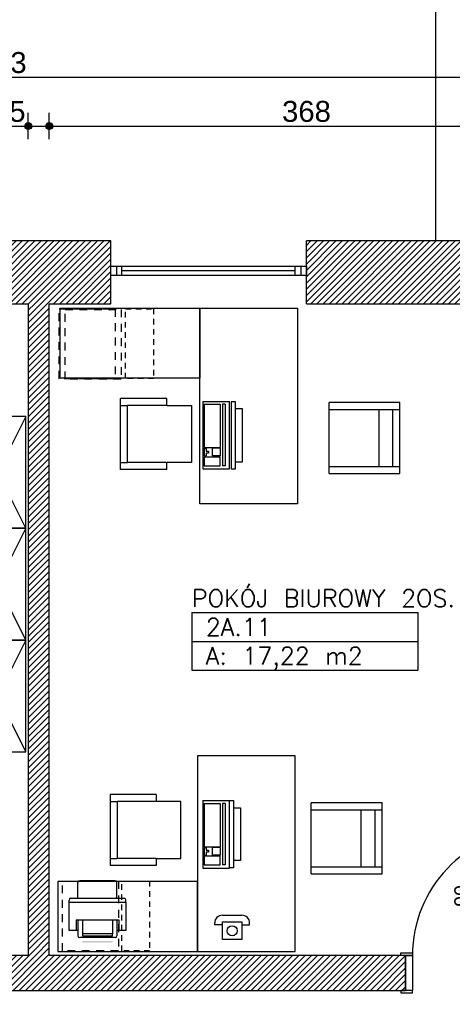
# Model space of a CAD drawing. Header units: inches. Extents: x 18535 to 24863, y 1480 to 5800.
# Tile 8 of 24: x 20778 to 21087, y 2915 to 3619. Entities that reach past the tile are written whole.
import ezdxf
from ezdxf.enums import TextEntityAlignment as Align

# ---------------------------------------------------------------- set-up
doc = ezdxf.new("R2010")
doc.units = ezdxf.units.IN
doc.header["$MEASUREMENT"] = 0
doc.linetypes.add('Przerywana 2 (2)', pattern=[11, 6, -5])
for name, color, linetype in [('_T elektryczne', 7, 'Continuous'), ('_T meble', 7, 'Continuous'), ('_T sciany', 7, 'Continuous'), ('AA_PRZ_SCIANY_030', 7, 'Continuous'), ('ArchiCAD', 7, 'Continuous'), ('Window-Door Markers', 7, 'Continuous')]:
    doc.layers.add(name, color=color, linetype=linetype)
doc.styles.add('GENERATED_STYLE_13', font='txt')
doc.styles.add('GENERATED_STYLE_8', font='txt')
doc.styles.add('GENERATED_STYLE_9', font='arial.ttf')
doc.styles.get("Standard").update_dxf_attribs({"font": 'txt', "bigfont": 'BIGFONT.SHX'})
doc.dimstyles.new('Dimstyle_4', dxfattribs={"dimtxt": 15, "dimasz": 9.5, "dimexe": 0.18, "dimexo": 0.5, "dimgap": 0.09, "dimtad": 1, "dimtih": 1, "dimtoh": 1, "dimdec": 0, "dimzin": 0, "dimdsep": 46, "dimtxsty": 'GENERATED_STYLE_13', "dimblk": 'ARROWHEAD_11', "dimblk1": 'ARROWHEAD_11', "dimblk2": 'ARROWHEAD_11', "dimcen": 0.09, "dimclrd": 220, "dimclre": 220, "dimclrt": 220, "dimadec": 1, "dimazin": 0, "dimtfac": 1, "dimtdec": 4, "dimtmove": 0, "dimatfit": 3, "dimfxl": 0, "dimtolj": 1, "dimtzin": 0, "dimarcsym": 0})
pattern_1 = [(45, (0, 0), (-2.24506403, 2.24506403), [])]

# ---------------------------------------------------------------- blocks, each defined once
blk = doc.blocks.new('POKÓJ BIUROWY 2OS._2A.11_156', base_point=(20981.74, 3184.66))
at = {"layer": '_T sciany', "color": 160, "linetype": 'Continuous'}
for p, q in [((20900.91, 3194.95), (20900.91, 3153.78)), ((20900.91, 3194.95), (21062.56, 3194.95)), ((21062.56, 3194.95), (21062.56, 3153.78)), ((20900.91, 3174.37), (21062.56, 3174.37)), ((20900.91, 3153.78), (21062.56, 3153.78))]:
    blk.add_line(p, q, dxfattribs=at)
at = {"color": 0}
for tag in ['floor_f', 'ROOM_PERIM', 'ROOM_WALLS_SURF', 'ROOM_DOORS_SURF', 'ROOM_WINDS_SURF', 'ROOM_BASELEV', 'ROOM_HEIGHT', 'ROOM_NET_AREA', 'ROOM_REDUCED_AREA', 'ROOM_CALC_AREA', 'ROOM_VOLUME']:
    blk.add_attdef(tag, text='', height=200, dxfattribs=at).set_placement((20981.74, 3127.52), align=Align.BOTTOM_LEFT)
at = {"layer": '_T sciany', "color": 160}
for tag, p in [('ROOM_NAME', (20900.91, 3211.5)), ('ROOM_NUMBER', (20910.91, 3190.91)), ('ROOM_AREA', (20910.91, 3170.32))]:
    blk.add_attdef(tag, text='', height=12.5, dxfattribs=at).set_placement(p, align=Align.TOP_LEFT)
blk = doc.blocks.new('WALL_667', base_point=(20791.26, 3438.57))
at = {"layer": '_T sciany'}
h = blk.add_hatch(dxfattribs=at)
h.set_pattern_fill('ANSI31', color=5, style=0, pattern_type=2)
h.set_pattern_definition(pattern_1)
h.paths.add_polyline_path([(20783.76, 3416.07), (20783.76, 2949.57), (20798.76, 2949.57), (20798.76, 3416.07)], flags=0)
at = {"layer": '_T sciany', "color": 5, "linetype": 'Continuous'}
for p, q in [((20783.76, 3416.07), (20783.76, 2949.57)), ((20798.76, 2949.57), (20798.76, 3416.07))]:
    blk.add_line(p, q, dxfattribs=at)
blk = doc.blocks.new('D1 -Tr 65_420')
at = {"color": 140, "linetype": 'Continuous'}
for p, q in [((45, 90), (40.555, 90)), ((40.555, 0), (40.555, 90)), ((45, 0), (45, 90)), ((-53.255, 0), (-53.255, 1.905)), ((-53.255, 1.905), (-45, 1.905)), ((-53.255, 0), (-53.255, 1.905)), ((-53.255, 1.905), (-45, 1.905)), ((-45, 0), (-53.255, 0)), ((-45, 0), (-53.255, 0)), ((-50, 0), (-45, 0)), ((-50, -25), (-50, 0)), ((-50, 0), (-45, 0)), ((-50, -25), (-50, 0)), ((-45, 1.905), (-45, 0)), ((-45, 1.905), (-45, 0)), ((-45, 0), (-45, -25)), ((-45, 0), (-45, -25)), ((45, 0), (40.555, 0)), ((53.255, 1.905), (45, 1.905)), ((45, 1.905), (45, 0)), ((53.255, 1.905), (45, 1.905)), ((45, 1.905), (45, 0)), ((50, 0), (45, 0)), ((45, 0), (45, -25)), ((45, 0), (53.255, 0)), ((50, 0), (45, 0)), ((45, 0), (45, -25)), ((45, 0), (53.255, 0)), ((50, -25), (50, 0)), ((50, -25), (50, 0)), ((53.255, 0), (53.255, 1.905)), ((53.255, 0), (53.255, 1.905)), ((-45, -25), (-53.255, -25)), ((-53.255, -25), (-53.255, -26.905)), ((-45, -25), (-53.255, -25)), ((-53.255, -25), (-53.255, -26.905)), ((-53.255, -26.905), (-45, -26.905)), ((-53.255, -26.905), (-45, -26.905)), ((-45, -25), (-50, -25)), ((-45, -25), (-50, -25)), ((-45, -26.905), (-45, -25)), ((-45, -26.905), (-45, -25)), ((45, -25), (50, -25)), ((45, -25), (53.255, -25)), ((45, -26.905), (45, -25)), ((45, -25), (50, -25)), ((45, -25), (53.255, -25)), ((45, -26.905), (45, -25)), ((53.255, -26.905), (45, -26.905)), ((53.255, -26.905), (45, -26.905)), ((53.255, -25), (53.255, -26.905)), ((53.255, -25), (53.255, -26.905))]:
    blk.add_line(p, q, dxfattribs=at)
blk.add_arc((45, 0), 90, 92.827477, 180, dxfattribs=at)
blk = doc.blocks.new('Window-Door Marker - 70_5008')
at = {"layer": 'ArchiCAD', "color": 140, "linetype": 'Continuous'}
blk.add_line((0, 75), (0, -35), dxfattribs=at)
blk = doc.blocks.new('Window-Door Marker - 70_48')
at = {"layer": 'ArchiCAD', "color": 140, "linetype": 'Continuous'}
blk.add_line((0, 75), (0, -35), dxfattribs=at)
blk = doc.blocks.new('WALL_677', base_point=(20385.09, 2937.07))
at = {"layer": '_T sciany'}
h = blk.add_hatch(dxfattribs=at)
h.set_pattern_fill('ANSI31', color=5, style=0, pattern_type=2)
h.set_pattern_definition(pattern_1)
h.paths.add_polyline_path([(20657.5, 2924.57), (20657.5, 2949.57), (20407.09, 2949.57), (20407.09, 2924.57)], flags=0)
h = blk.add_hatch(dxfattribs=at)
h.set_pattern_fill('ANSI31', color=5, style=0, pattern_type=2)
h.set_pattern_definition(pattern_1)
h.paths.add_polyline_path([(21053.8, 2924.57), (21053.8, 2949.57), (20757.5, 2949.57), (20757.5, 2924.57)], flags=0)
h = blk.add_hatch(dxfattribs=at)
h.set_pattern_fill('ANSI31', color=5, style=0, pattern_type=2)
h.set_pattern_definition(pattern_1)
h.paths.add_polyline_path([(21166.3, 2924.57), (21166.3, 2949.57), (21153.8, 2949.57), (21153.8, 2924.57)], flags=0)
at = {"layer": '_T sciany', "color": 5, "linetype": 'Continuous'}
for p, q in [((20657.5, 2949.57), (20407.09, 2949.57)), ((20657.5, 2949.57), (20657.5, 2924.57)), ((20757.5, 2949.57), (20757.5, 2924.57)), ((20783.76, 2949.57), (20757.5, 2949.57)), ((21053.8, 2949.57), (20798.76, 2949.57)), ((21053.8, 2949.57), (21053.8, 2924.57)), ((21153.8, 2949.57), (21153.8, 2924.57)), ((21166.3, 2949.57), (21153.8, 2949.57)), ((21166.3, 2924.57), (21166.3, 2949.57)), ((20407.09, 2924.57), (20657.5, 2924.57)), ((20757.5, 2924.57), (21053.8, 2924.57)), ((21153.8, 2924.57), (21166.3, 2924.57))]:
    blk.add_line(p, q, dxfattribs=at)
at = {"layer": '_T sciany'}
for p in [(20707.5, 2949.57), (21103.8, 2949.57)]:
    blk.add_blockref('D1 -Tr 65_420', p, dxfattribs=at)
at = {"layer": 'Window-Door Markers'}
ref = blk.add_blockref('Window-Door Marker - 70_48', (20707.5, 2949.57), dxfattribs=at)
ref.add_attrib('AC_WIDO_A_SIZE', '90', dxfattribs={"color": 255, "height": 10, "rotation": 90, "style": 'GENERATED_STYLE_9'}).set_placement((20705.46, 2984.39), align=Align.BOTTOM_LEFT)
ref.add_attrib('AC_WIDO_B_SIZE', '200', dxfattribs={"color": 255, "height": 10, "rotation": 90, "style": 'GENERATED_STYLE_9'}).set_placement((20725.46, 2976.8), align=Align.BOTTOM_LEFT)
ref = blk.add_blockref('Window-Door Marker - 70_5008', (21103.8, 2949.57), dxfattribs=at)
ref.add_attrib('AC_WIDO_A_SIZE', '90', dxfattribs={"color": 255, "height": 10, "rotation": 90, "style": 'GENERATED_STYLE_9'}).set_placement((21101.76, 2984.39), align=Align.BOTTOM_LEFT)
ref.add_attrib('AC_WIDO_B_SIZE', '200', dxfattribs={"color": 255, "height": 10, "rotation": 90, "style": 'GENERATED_STYLE_9'}).set_placement((21121.76, 2976.8), align=Align.BOTTOM_LEFT)
blk = doc.blocks.new('W BottomHung 65_252')
at = {"color": 0, "linetype": 'ByBlock'}
for p, q in [((70, 0), (-70, 0)), ((-70, 0), (-70, -6.8)), ((-66, 0), (-66, -6.8)), ((-62, -6.8), (-62, 0)), ((62, -6.8), (62, 0)), ((66, 0), (66, -6.8)), ((70, -6.8), (70, 0)), ((-70, -6.8), (70, -6.8)), ((-62, -3.4), (62, -3.4))]:
    blk.add_line(p, q, dxfattribs=at)
blk = doc.blocks.new('W BottomHung 65_253')
at = {"color": 0, "linetype": 'ByBlock'}
for p, q in [((70, 0), (-70, 0)), ((-70, 0), (-70, -6.8)), ((-66, 0), (-66, -6.8)), ((-62, -6.8), (-62, 0)), ((62, -6.8), (62, 0)), ((66, 0), (66, -6.8)), ((70, -6.8), (70, 0)), ((-70, -6.8), (70, -6.8)), ((-62, -3.4), (62, -3.4))]:
    blk.add_line(p, q, dxfattribs=at)
blk = doc.blocks.new('W BottomHung 65_254')
at = {"color": 0, "linetype": 'ByBlock'}
for p, q in [((70, 0), (-70, 0)), ((-70, 0), (-70, -6.8)), ((-66, 0), (-66, -6.8)), ((-62, -6.8), (-62, 0)), ((62, -6.8), (62, 0)), ((66, 0), (66, -6.8)), ((70, -6.8), (70, 0)), ((-70, -6.8), (70, -6.8)), ((-62, -3.4), (62, -3.4))]:
    blk.add_line(p, q, dxfattribs=at)
blk = doc.blocks.new('WALL_780', base_point=(21166.3, 3438.57))
at = {"layer": '_T sciany'}
h = blk.add_hatch(dxfattribs=at)
h.set_pattern_fill('ANSI31', color=5, style=0, pattern_type=2)
h.set_pattern_definition(pattern_1)
h.paths.add_polyline_path([(20363.09, 3461.07), (20407.09, 3416.07), (20468.07, 3416.07), (20468.07, 3461.07)], flags=0)
h = blk.add_hatch(dxfattribs=at)
h.set_pattern_fill('ANSI31', color=5, style=0, pattern_type=2)
h.set_pattern_definition(pattern_1)
h.paths.add_polyline_path([(20608.07, 3461.07), (20608.07, 3416.07), (20609, 3416.07), (20609, 3461.07)], flags=0)
h = blk.add_hatch(dxfattribs=at)
h.set_pattern_fill('ANSI31', color=5, style=0, pattern_type=2)
h.set_pattern_definition(pattern_1)
h.paths.add_polyline_path([(20749, 3461.07), (20749, 3416.07), (20842.85, 3416.07), (20842.85, 3461.07)], flags=0)
h = blk.add_hatch(dxfattribs=at)
h.set_pattern_fill('ANSI31', color=5, style=0, pattern_type=2)
h.set_pattern_definition(pattern_1)
h.paths.add_polyline_path([(20982.85, 3461.07), (20982.85, 3416.07), (21166.3, 3416.07), (21166.3, 3461.07)], flags=0)
at = {"layer": '_T sciany', "color": 5, "linetype": 'Continuous'}
for p, q in [((20468.07, 3461.07), (20363.09, 3461.07)), ((20468.07, 3416.07), (20468.07, 3461.07)), ((20608.07, 3416.07), (20608.07, 3461.07)), ((20609, 3461.07), (20608.07, 3461.07)), ((20609, 3416.07), (20609, 3461.07)), ((20749, 3416.07), (20749, 3461.07)), ((20842.85, 3461.07), (20749, 3461.07)), ((20842.85, 3416.07), (20842.85, 3461.07)), ((20982.85, 3416.07), (20982.85, 3461.07)), ((21166.3, 3461.07), (20982.85, 3461.07)), ((21166.3, 3416.07), (21166.3, 3461.07)), ((20407.09, 3416.07), (20468.07, 3416.07)), ((20608.07, 3416.07), (20609, 3416.07)), ((20749, 3416.07), (20783.76, 3416.07)), ((20798.76, 3416.07), (20842.85, 3416.07)), ((20982.85, 3416.07), (21166.3, 3416.07))]:
    blk.add_line(p, q, dxfattribs=at)
at = {"layer": '_T sciany', "color": 140, "linetype": 'Continuous', "xscale": -1}
for name, p in [('W BottomHung 65_254', (20538.07, 3443.07)), ('W BottomHung 65_253', (20679, 3443.07)), ('W BottomHung 65_252', (20912.85, 3443.07))]:
    blk.add_blockref(name, p, dxfattribs=at)
blk = doc.blocks.new('PLR_$@ telefon')
at = {"layer": '_T elektryczne', "color": 0, "linetype": 'ByBlock'}
for p, q in [((0, 17.5), (14, 17.5)), ((-5.5, 10.73), (-5.5, 12)), ((0, 10.73), (-5.5, 10.73)), ((0, 12.8), (14, 12.8)), ((0, 0), (0, 12.8)), ((14, 12.8), (14, 0)), ((14, 10.73), (19.5, 10.73)), ((19.5, 10.73), (19.5, 12)), ((14, 0), (0, 0))]:
    blk.add_line(p, q, dxfattribs=at)
blk.add_circle((7, 6.4), 3.59, dxfattribs=at)
for centre, start, end in [((0, 12), 90, 180), ((14, 12), 0, 90)]:
    blk.add_arc(centre, 5.5, start, end, dxfattribs=at)
blk = doc.blocks.new('PLR_Dn@stolik op narz35x65')
at = {"layer": '_T meble', "color": 0, "linetype": 'ByBlock'}
for p, q in [((-17.77, 17.27), (47.23, 17.27)), ((-17.77, -17.73), (-17.77, 17.27)), ((47.23, 17.27), (47.23, -17.73)), ((47.23, -17.73), (-17.77, -17.73))]:
    blk.add_line(p, q, dxfattribs=at)
blk = doc.blocks.new('Chair Arm 65_27')
at = {"layer": '_T meble', "color": 0, "linetype": 'Continuous'}
for p, q in [((0, 50.8), (50.8, 50.8)), ((0, 50.8), (0, 0)), ((5, 50.8), (5, 0)), ((45.8, 50.8), (45.8, 0)), ((50.8, 0), (50.8, 50.8)), ((5, 15), (45.8, 15)), ((0, 0), (50.8, 0)), ((5, 5), (45.8, 5))]:
    blk.add_line(p, q, dxfattribs=at)
blk = doc.blocks.new('PLR_Monitor 19_')
at = {"layer": '_T elektryczne', "color": 0, "linetype": 'ByBlock'}
for p, q in [((-19.05, 17.78), (-19.05, 48.26)), ((-19.05, 48.26), (19.05, 48.26)), ((19.05, 48.26), (19.05, 17.78)), ((-24.13, 0), (-24.13, 17.78)), ((-24.13, 17.78), (24.13, 17.78)), ((24.13, 17.78), (24.13, 0)), ((24.13, 0), (-24.13, 0))]:
    blk.add_line(p, q, dxfattribs=at)
blk = doc.blocks.new('Office Chair 2 65_63')
at = {"layer": '_T meble', "color": 0, "linetype": 'Continuous'}
for p, q in [((20.4, 25.4), (-20.4, 25.4)), ((-20.4, 25.4), (-20.4, 7.6)), ((20.4, 7.6), (20.4, 25.4)), ((-25.4, 7.6), (-25.4, -25.4)), ((-25.4, 7.6), (-20.4, 7.6)), ((-20.4, 7.6), (-20.4, -20.4)), ((20.4, 7.6), (20.4, -20.4)), ((20.4, 7.6), (25.4, 7.6)), ((25.4, 7.6), (25.4, -25.4)), ((-20.4, -20.4), (20.4, -20.4)), ((-20.4, -25.4), (-20.4, -20.4)), ((20.4, -25.4), (20.4, -20.4)), ((-25.4, -25.4), (-20.4, -25.4)), ((-20.4, -25.4), (20.4, -25.4)), ((20.4, -25.4), (25.4, -25.4))]:
    blk.add_line(p, q, dxfattribs=at)
blk = doc.blocks.new('PSN_Dn@stolik op narz35x65')
at = {"layer": '_T meble', "color": 0, "linetype": 'Continuous'}
for p, q in [((-17.77, 17.27), (47.23, 17.27)), ((-17.77, -17.73), (-17.77, 17.27)), ((47.23, 17.27), (47.23, -17.73)), ((47.23, -17.73), (-17.77, -17.73))]:
    blk.add_line(p, q, dxfattribs=at)
blk = doc.blocks.new('PSR_Keyboard')
at = {"layer": '_T elektryczne', "color": 0, "linetype": 'Continuous'}
for p, q in [((0, 0), (0, 19.05)), ((48.26, 19.05), (0, 19.05)), ((2, 16.03), (2, 14.16)), ((2, 16.03), (46, 16.03)), ((2, 14.16), (46, 14.16)), ((46, 16.03), (46, 14.16)), ((48.26, 0), (48.26, 19.05)), ((2, 1), (2, 12.47)), ((2, 12.47), (33, 12.47)), ((33, 1), (33, 12.47)), ((33.5, 12.47), (39, 12.47)), ((33.5, 12.47), (33.5, 7)), ((39, 12.47), (39, 7)), ((46, 12.47), (39.5, 12.47)), ((39.5, 1), (39.5, 12.47)), ((46, 1), (46, 12.47)), ((0, 0), (48.26, 0)), ((2, 1), (33, 1)), ((39, 7), (33.5, 7)), ((33.5, 1), (33.5, 2.5)), ((33.5, 2.5), (35.5, 2.5)), ((33.5, 1), (39, 1)), ((35.5, 2.5), (35.5, 4)), ((35.5, 4), (37, 4)), ((37, 4), (37, 2.5)), ((37, 2.5), (39, 2.5)), ((39, 1), (39, 2.5)), ((39.5, 1), (46, 1))]:
    blk.add_line(p, q, dxfattribs=at)
blk = doc.blocks.new('PSR_Dn@stolik op narz35x65')
at = {"layer": '_T meble', "color": 0, "linetype": 'Continuous'}
for p, q in [((-17.77, 17.27), (47.23, 17.27)), ((-17.77, -17.73), (-17.77, 17.27)), ((47.23, 17.27), (47.23, -17.73)), ((47.23, -17.73), (-17.77, -17.73))]:
    blk.add_line(p, q, dxfattribs=at)
blk = doc.blocks.new('Table 120x80 65_29')
at = {"layer": '_T meble', "color": 0, "linetype": 'Continuous'}
for p, q in [((-50, -50), (-50, 0)), ((-50, 0), (50, 0)), ((50, 0), (50, -50)), ((50, -50), (-50, -50))]:
    blk.add_line(p, q, dxfattribs=at)
blk = doc.blocks.new('PLN_Monitor 19_')
at = {"layer": '_T elektryczne', "color": 0, "linetype": 'ByBlock'}
for p, q in [((-19.05, 17.78), (-19.05, 48.26)), ((-19.05, 48.26), (19.05, 48.26)), ((19.05, 48.26), (19.05, 17.78)), ((-24.13, 0), (-24.13, 17.78)), ((-24.13, 17.78), (24.13, 17.78)), ((24.13, 17.78), (24.13, 0)), ((24.13, 0), (-24.13, 0))]:
    blk.add_line(p, q, dxfattribs=at)
blk = doc.blocks.new('Office Chair 2 65_3')
at = {"layer": '_T meble', "color": 0, "linetype": 'Continuous'}
for p, q in [((20.4, 25.4), (-20.4, 25.4)), ((-20.4, 25.4), (-20.4, 7.6)), ((20.4, 7.6), (20.4, 25.4)), ((-25.4, 7.6), (-25.4, -25.4)), ((-25.4, 7.6), (-20.4, 7.6)), ((-20.4, 7.6), (-20.4, -20.4)), ((20.4, 7.6), (20.4, -20.4)), ((20.4, 7.6), (25.4, 7.6)), ((25.4, 7.6), (25.4, -25.4)), ((-20.4, -20.4), (20.4, -20.4)), ((-20.4, -25.4), (-20.4, -20.4)), ((20.4, -25.4), (20.4, -20.4)), ((-25.4, -25.4), (-20.4, -25.4)), ((-20.4, -25.4), (20.4, -25.4)), ((20.4, -25.4), (25.4, -25.4))]:
    blk.add_line(p, q, dxfattribs=at)
blk = doc.blocks.new('PLN_Szafa lekarska Cl')
at = {"layer": '_T meble', "color": 0, "linetype": 'ByBlock'}
for p, q in [((0, 0), (51, 0)), ((0, -55), (0, 0)), ((0, 0), (51, -55)), ((51, 0), (0.29, -55)), ((51, 0), (51, -55)), ((51, -55), (0, -55))]:
    blk.add_line(p, q, dxfattribs=at)
blk = doc.blocks.new('Table 120x80 65_4160')
at = {"layer": '_T meble', "color": 0, "linetype": 'Continuous'}
for p, q in [((-50, -50), (-50, 0)), ((-50, 0), (50, 0)), ((50, 0), (50, -50)), ((50, -50), (-50, -50))]:
    blk.add_line(p, q, dxfattribs=at)
blk = doc.blocks.new('*D207')
at = {"layer": 'ArchiCAD', "color": 220, "linetype": 'Continuous'}
for p, q in [((20407.09, 3545.79), (20407.09, 3552.67)), ((20783.76, 3545.79), (20783.76, 3552.67)), ((20407.09, 3533.92), (20407.09, 3540.79)), ((20409.59, 3543.29), (20781.26, 3543.29)), ((20783.76, 3533.92), (20783.76, 3540.79))]:
    blk.add_line(p, q, dxfattribs=at)
at = {"layer": 'ArchiCAD', "color": 220, "linetype": 'Continuous', "const_width": 2.5}
for points in [[(20405.84, 3543.29, 1), (20408.34, 3543.29, 1)], [(20782.51, 3543.29, 1), (20785.01, 3543.29, 1)]]:
    blk.add_lwpolyline(points, format="xyb", close=True, dxfattribs=at)
at = {"layer": 'ArchiCAD', "color": 220, "linetype": 'Continuous'}
for centre in [(20407.09, 3543.29), (20783.76, 3543.29)]:
    blk.add_circle(centre, 2.5, dxfattribs=at)
at = {"layer": 'ArchiCAD', "color": 220, "char_height": 15, "attachment_point": 1}
for s, insert in [('\\A1;{\\fArial Europa Srodkowa|b0|i0|c0|p34;\\C220;377}', (20566.97, 3561.29)), ('\\A1;{\\fArial Europa Srodkowa|b0|i0|c0|p34;\\C220;15}', (20758.49, 3561.29))]:
    blk.add_mtext(s, dxfattribs=dict(at, insert=insert))
blk = doc.blocks.new('ARROWHEAD_11')
at = {"color": 0, "linetype": 'Continuous'}
blk.add_line((0, 0), (-1, 0), dxfattribs=at)
at = {"color": 0, "linetype": 'Continuous', "const_width": 0.25}
blk.add_lwpolyline([(-0.125, 0, 1), (0.125, 0, 1)], format="xyb", close=True, dxfattribs=at)
blk = doc.blocks.new('*D208')
at = {"layer": 'ArchiCAD', "color": 220, "linetype": 'Continuous'}
for p, q in [((20783.76, 3545.79), (20783.76, 3552.67)), ((20798.76, 3545.79), (20798.76, 3552.67)), ((20783.76, 3533.92), (20783.76, 3540.79)), ((20786.26, 3543.29), (20796.26, 3543.29)), ((20798.76, 3533.92), (20798.76, 3540.79))]:
    blk.add_line(p, q, dxfattribs=at)
at = {"layer": 'ArchiCAD', "color": 220, "linetype": 'Continuous', "const_width": 2.5}
for points in [[(20782.51, 3543.29, 1), (20785.01, 3543.29, 1)], [(20797.51, 3543.29, 1), (20800.01, 3543.29, 1)]]:
    blk.add_lwpolyline(points, format="xyb", close=True, dxfattribs=at)
at = {"layer": 'ArchiCAD', "color": 220, "linetype": 'Continuous'}
for centre in [(20783.76, 3543.29), (20798.76, 3543.29)]:
    blk.add_circle(centre, 2.5, dxfattribs=at)
blk = doc.blocks.new('*D209')
at = {"layer": 'ArchiCAD', "color": 220, "linetype": 'Continuous'}
for p, q in [((20798.76, 3545.79), (20798.76, 3552.67)), ((21166.3, 3545.79), (21166.3, 3552.67)), ((20798.76, 3533.92), (20798.76, 3540.79)), ((20801.26, 3543.29), (21163.8, 3543.29)), ((21166.3, 3533.92), (21166.3, 3540.79))]:
    blk.add_line(p, q, dxfattribs=at)
at = {"layer": 'ArchiCAD', "color": 220, "linetype": 'Continuous', "const_width": 2.5}
for points in [[(20797.51, 3543.29, 1), (20800.01, 3543.29, 1)], [(21165.05, 3543.29, 1), (21167.55, 3543.29, 1)]]:
    blk.add_lwpolyline(points, format="xyb", close=True, dxfattribs=at)
at = {"layer": 'ArchiCAD', "color": 220, "linetype": 'Continuous'}
for centre in [(20798.76, 3543.29), (21166.3, 3543.29)]:
    blk.add_circle(centre, 2.5, dxfattribs=at)
at = {"layer": 'ArchiCAD', "color": 220, "insert": (20965.46, 3561.29), "char_height": 15, "attachment_point": 1}
blk.add_mtext('\\A1;{\\fArial Europa Srodkowa|b0|i0|c0|p34;\\C220;368}', dxfattribs=at)
blk = doc.blocks.new('*D210')
at = {"layer": 'ArchiCAD', "color": 220, "linetype": 'Continuous'}
for p, q in [((21166.3, 3545.79), (21166.3, 3552.67)), ((21490.68, 3545.79), (21490.68, 3552.67)), ((21166.3, 3533.92), (21166.3, 3540.79)), ((21168.8, 3543.29), (21488.18, 3543.29)), ((21490.68, 3533.92), (21490.68, 3540.79))]:
    blk.add_line(p, q, dxfattribs=at)
at = {"layer": 'ArchiCAD', "color": 220, "linetype": 'Continuous', "const_width": 2.5}
for points in [[(21165.05, 3543.29, 1), (21167.55, 3543.29, 1)], [(21489.43, 3543.29, 1), (21491.93, 3543.29, 1)]]:
    blk.add_lwpolyline(points, format="xyb", close=True, dxfattribs=at)
at = {"layer": 'ArchiCAD', "color": 220, "linetype": 'Continuous'}
for centre in [(21166.3, 3543.29), (21490.68, 3543.29)]:
    blk.add_circle(centre, 2.5, dxfattribs=at)
at = {"layer": 'ArchiCAD', "color": 220, "char_height": 15, "attachment_point": 1}
for s, insert in [('\\A1;{\\fArial Europa Srodkowa|b0|i0|c0|p34;\\C220;324}', (21300.03, 3561.29)), ('\\A1;{\\fArial Europa Srodkowa|b0|i0|c0|p34;\\C220;25}', (21465.41, 3561.29))]:
    blk.add_mtext(s, dxfattribs=dict(at, insert=insert))
blk = doc.blocks.new('*D211')
at = {"layer": 'ArchiCAD', "color": 220, "linetype": 'Continuous'}
for p, q in [((21490.68, 3545.79), (21490.68, 3552.67)), ((21515.68, 3545.79), (21515.68, 3552.67)), ((21490.68, 3533.92), (21490.68, 3540.79)), ((21493.18, 3543.29), (21513.18, 3543.29)), ((21515.68, 3533.92), (21515.68, 3540.79)), ((21518.18, 3543.29), (21520.68, 3543.29))]:
    blk.add_line(p, q, dxfattribs=at)
at = {"layer": 'ArchiCAD', "color": 220, "linetype": 'Continuous', "const_width": 2.5}
for points in [[(21489.43, 3543.29, 1), (21491.93, 3543.29, 1)], [(21514.43, 3543.29, 1), (21516.93, 3543.29, 1)]]:
    blk.add_lwpolyline(points, format="xyb", close=True, dxfattribs=at)
at = {"layer": 'ArchiCAD', "color": 220, "linetype": 'Continuous'}
for centre in [(21490.68, 3543.29), (21515.68, 3543.29)]:
    blk.add_circle(centre, 2.5, dxfattribs=at)
blk = doc.blocks.new('*D212')
at = {"layer": 'ArchiCAD', "color": 220, "linetype": 'Continuous'}
for p, q in [((20363.09, 3580.75), (20363.09, 3587.63)), ((21166.3, 3580.75), (21166.3, 3587.63)), ((20358.09, 3578.25), (20360.59, 3578.25)), ((20363.09, 3568.88), (20363.09, 3575.75)), ((20365.59, 3578.25), (21163.8, 3578.25)), ((21166.3, 3568.88), (21166.3, 3575.75)), ((21168.8, 3578.25), (21171.3, 3578.25))]:
    blk.add_line(p, q, dxfattribs=at)
at = {"layer": 'ArchiCAD', "color": 220, "linetype": 'Continuous', "const_width": 2.5}
for points in [[(20361.84, 3578.25, 1), (20364.34, 3578.25, 1)], [(21165.05, 3578.25, 1), (21167.55, 3578.25, 1)]]:
    blk.add_lwpolyline(points, format="xyb", close=True, dxfattribs=at)
at = {"layer": 'ArchiCAD', "color": 220, "linetype": 'Continuous'}
for centre in [(20363.09, 3578.25), (21166.3, 3578.25)]:
    blk.add_circle(centre, 2.5, dxfattribs=at)
at = {"layer": 'ArchiCAD', "color": 220, "insert": (20747.62, 3596.25), "char_height": 15, "attachment_point": 1}
blk.add_mtext('\\A1;{\\fArial Europa Srodkowa|b0|i0|c0|p34;\\C220;803}', dxfattribs=at)

msp = doc.modelspace()

# ---------------------------------------------------------------- hatches: boundary and pattern name
at = {"layer": '_T elektryczne'}
msp.add_hatch(color=30, dxfattribs=at).paths.add_polyline_path([(20822.47, 2958.64), (20844.06, 2958.64), (20844.06, 2959.91), (20822.47, 2959.91)], flags=0)

# ---------------------------------------------------------------- linework, layer by layer
at = {"layer": '_T elektryczne', "color": 30, "linetype": 'Continuous'}
for p, q in [((20845.96, 3003.01), (20820.56, 3003.01)), ((20819.29, 2990.7), (20819.29, 3001.74)), ((20847.23, 2990.7), (20847.23, 3001.74)), ((20812.94, 2987.77), (20812.94, 2989.22)), ((20814.03, 2990.48), (20852.49, 2990.48)), ((20853.58, 2987.77), (20853.58, 2989.22)), ((20812.94, 2987.77), (20853.58, 2987.77)), ((20812.94, 2967.45), (20812.94, 2987.77)), ((20853.58, 2987.77), (20853.58, 2967.45)), ((20818.02, 2975.07), (20818.02, 2967.45)), ((20818.02, 2975.07), (20848.5, 2975.07)), ((20819.29, 2975.07), (20819.29, 2963.64)), ((20822.47, 2975.07), (20822.47, 2964.91)), ((20844.06, 2975.07), (20844.06, 2964.91)), ((20847.23, 2975.07), (20847.23, 2963.64)), ((20848.5, 2975.07), (20848.5, 2967.45)), ((20819.29, 2967.45), (20812.94, 2967.45)), ((20845.96, 2962.37), (20820.56, 2962.37)), ((20844.06, 2964.91), (20822.47, 2964.91)), ((20822.47, 2964.91), (20822.47, 2963.64)), ((20822.47, 2963.64), (20844.06, 2963.64)), ((20844.06, 2963.64), (20844.06, 2964.91)), ((20853.58, 2967.45), (20847.23, 2967.45))]:
    msp.add_line(p, q, dxfattribs=at)
for centre, start, end in [((20820.56, 3001.74), 450, 540), ((20845.96, 3001.74), 360, 450), ((20814.21, 2989.22), 458.21321, 540), ((20852.31, 2989.22), 360, 441.78679), ((20820.56, 2963.64), 540, 630), ((20845.96, 2963.64), 630, 360)]:
    msp.add_arc(centre, 1.27, start, end, dxfattribs=at)
at = {"layer": 'AA_PRZ_SCIANY_030', "color": 150, "linetype": 'Continuous'}
msp.add_line((21075.61, 3461.07), (21075.61, 4332.78), dxfattribs=at)

# ---------------------------------------------------------------- block references
at = {"layer": '_T elektryczne', "color": 30, "rotation": 270}
for p in [(20908.7, 3346.11), (20908.67, 3060.37)]:
    msp.add_blockref('PSR_Keyboard', p, dxfattribs=at)
at = {"layer": '_T elektryczne', "color": 30, "linetype": 'Continuous', "yscale": 0.1657687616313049, "rotation": 270}
for name, p, xscale in [('PLN_Monitor 19_', (20929.06, 3321.92), -0.9946125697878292), ('PLR_Monitor 19_', (20927.72, 3036.37), 0.9946125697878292)]:
    msp.add_blockref(name, p, dxfattribs=dict(at, xscale=xscale))
at = {"layer": '_T elektryczne', "color": 30, "linetype": 'Continuous'}
msp.add_blockref('PLR_$@ telefon', (20922.73, 2960.85), dxfattribs=at)
at = {"layer": '_T meble', "color": 162, "linetype": 'Przerywana 2 (2)', "xscale": 0.6153846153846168, "yscale": 1.428571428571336, "rotation": 180}
for p in [(20835.04, 3387.12), (20839.29, 3386.67), (20837.4, 2977.47)]:
    msp.add_blockref('PLR_Dn@stolik op narz35x65', p, dxfattribs=at)
at = {"layer": '_T meble', "color": 162}
for name, p, rotation in [('Table 120x80 65_29', (20856.55, 3362.93), 180), ('Chair Arm 65_27', (21049.87, 3294.57), 90), ('Office Chair 2 65_63', (20867.7, 3039.3), 270), ('Chair Arm 65_27', (21037.19, 3007.92), 90)]:
    msp.add_blockref(name, p, dxfattribs=dict(at, rotation=rotation))
at = {"layer": '_T meble', "color": 162, "linetype": 'Przerywana 2 (2)', "xscale": 0.3076923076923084, "yscale": 1.428571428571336}
for p in [(20858.93, 3387.87), (20856.12, 2978.13)]:
    msp.add_blockref('PLR_Dn@stolik op narz35x65', p, dxfattribs=at)
at = {"layer": '_T meble', "color": 162, "yscale": 1.99999999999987, "rotation": 270}
for name, p, xscale in [('PSR_Dn@stolik op narz35x65', (20942.02, 3374.66), 2.153846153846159), ('PSN_Dn@stolik op narz35x65', (20940.28, 2990.72), -2.153846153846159)]:
    msp.add_blockref(name, p, dxfattribs=dict(at, xscale=xscale))
at = {"layer": '_T meble', "color": 162, "xscale": -1, "rotation": 270}
msp.add_blockref('Office Chair 2 65_3', (20875.27, 3322.92), dxfattribs=at)
at = {"layer": '_T meble', "color": 162, "linetype": 'Continuous', "xscale": -1.568627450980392, "yscale": 0.7272727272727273, "rotation": 270}
for p in [(20781.99, 3255.32), (20781.99, 3175.32), (20781.99, 3095.32)]:
    msp.add_blockref('PLN_Szafa lekarska Cl', p, dxfattribs=at)
at = {"layer": '_T meble', "color": 162, "xscale": -1}
msp.add_blockref('Table 120x80 65_4160', (20854.82, 3002.45), dxfattribs=at)
at = {"layer": '_T sciany', "color": 5}
for name, p in [('WALL_780', (21166.3, 3438.57)), ('WALL_667', (20791.26, 3438.57)), ('WALL_677', (20385.09, 2937.07))]:
    msp.add_blockref(name, p, dxfattribs=at)
at = {"layer": '_T sciany', "color": 254, "linetype": 'Continuous'}
ref = msp.add_blockref('POKÓJ BIUROWY 2OS._2A.11_156', (20981.74, 3184.66), dxfattribs=at)
ref.add_attrib('ROOM_NAME', 'POKÓJ BIUROWY 2OS.', dxfattribs={"color": 160, "linetype": 'Continuous', "height": 12.5}).set_placement((20900.91, 3211.5), align=Align.TOP_LEFT)
ref.add_attrib('ROOM_NUMBER', '2A.11', dxfattribs={"color": 160, "linetype": 'Continuous', "height": 12.5}).set_placement((20910.91, 3190.91), align=Align.TOP_LEFT)
ref.add_attrib('ROOM_AREA', 'A: 17,22 m2', dxfattribs={"color": 160, "linetype": 'Continuous', "height": 12.5}).set_placement((20910.91, 3170.32), align=Align.TOP_LEFT)

# ---------------------------------------------------------------- dimensions: what is measured, and where the dimension line sits
at = {"layer": 'ArchiCAD', "color": 220, "linetype": 'Continuous'}
for base, p1, p2, picture, middle in [((21166.3, 3578.25), (20363.09, 3461.07), (21166.3, 3461.07), '*D212', (20753.31, 3588.75)), ((20407.09, 3543.29), (20407.09, 3254.12), (20783.76, 3187.82), '*D207', (20572.66, 3553.79)), ((20407.09, 3543.29), (20798.76, 3187.82), (21166.3, 3416.07), '*D209', (20971.15, 3553.79)), ((20407.09, 3543.29), (21166.3, 3416.07), (21490.68, 3224.57), '*D210', (21305.72, 3553.79)), ((20407.09, 3543.29), (20783.76, 3187.82), (20798.76, 3187.82), '*D208', (20764.19, 3553.79)), ((20407.09, 3543.29), (21490.68, 3224.57), (21515.68, 3224.57), '*D211', (21471.1, 3553.79))]:
    dim = msp.add_linear_dim(base=base, p1=p1, p2=p2, dimstyle='Dimstyle_4', dxfattribs=at)
    dim.commit()
    dim.dimension.update_dxf_attribs({"geometry": picture, "text_midpoint": middle})

doc.saveas('drawing.dxf')
